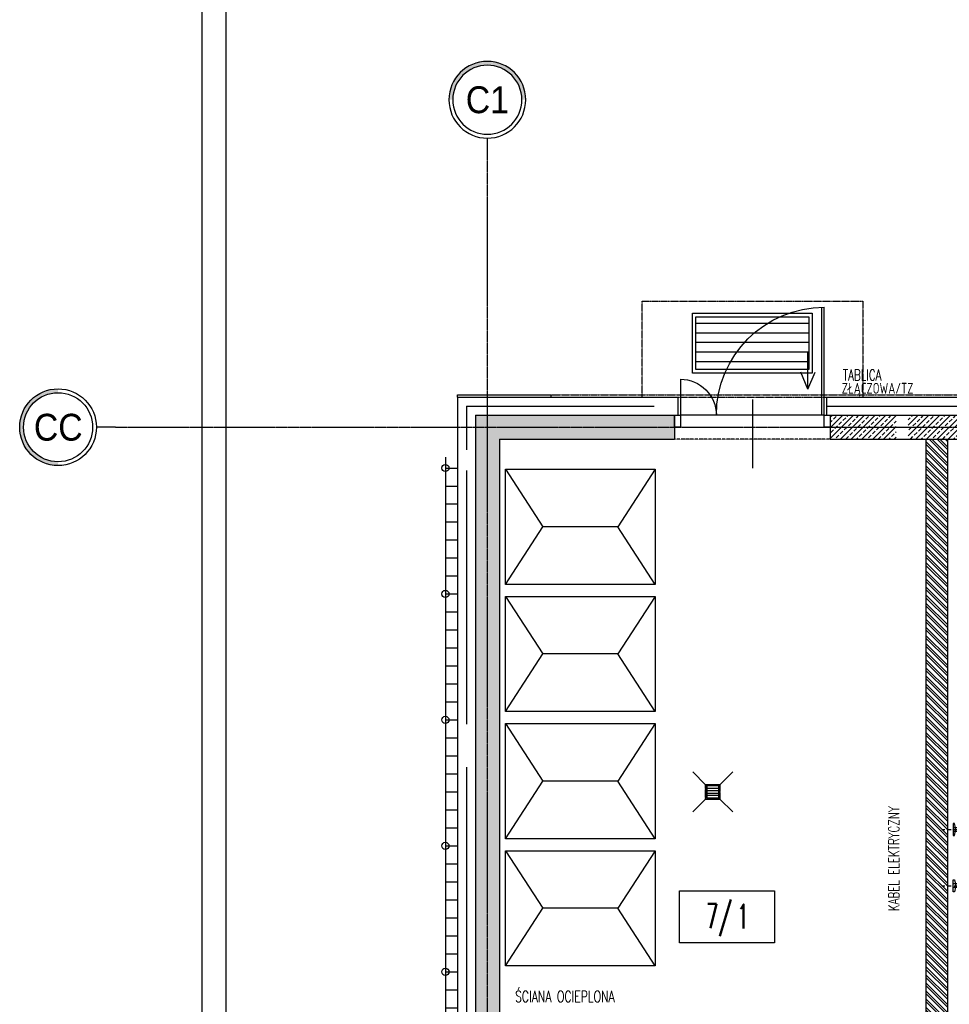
# Model space of a CAD drawing. Extents: x -7228 to 74941, y -112898 to 85621.
# Tile 66 of 256: x 50544 to 51319, y -66382 to -65561. Entities that reach past the tile are written whole.
import ezdxf
from ezdxf.enums import TextEntityAlignment as Align

# ---------------------------------------------------------------- set-up
doc = ezdxf.new("R2010")
doc.units = 0
for name, pattern in [('CENTER', [2, 1.25, -0.25, 0.25, -0.25]), ('DASHDOT', [1, 0.5, -0.25, 0, -0.25]), ('DASHED', [0.75, 0.5, -0.25]), ('DASHED2', [0.375, 0.25, -0.125])]:
    doc.linetypes.add(name, pattern=pattern)
doc.layers.get('0').update_dxf_attribs({"color": 101, "linetype": 'CONTINUOUS'})
for name, color, linetype in [('Drz---drzwi', 5, 'CONTINUOUS'), ('Ele-balustrada', 8, 'CONTINUOUS'), ('Fas-metal-widok', 8, 'CONTINUOUS'), ('Ins-el-opis', 232, 'CONTINUOUS'), ('Ins-kan', 54, 'CONTINUOUS'), ('Ins-went', 141, 'CONTINUOUS'), ('Opis-pom', 6, 'CONTINUOUS'), ('Opis_pom_ramka', 6, 'CONTINUOUS'), ('Os-osie glowne', 1, 'CENTER'), ('Os-osie-opis', 16, 'CONTINUOUS'), ('Pzt-chodniki', 8, 'CONTINUOUS'), ('Sc-beton', 7, 'CONTINUOUS'), ('Sc-beton-hatch', 86, 'CONTINUOUS'), ('Sc-cegla pustak', 42, 'CONTINUOUS'), ('Sc-cegla pustak-hatch', 8, 'CONTINUOUS'), ('Sc-izolacja term-styropian', 151, 'STYROPIAN-KA'), ('Sc-nadproza kon', 5, 'DASHED2'), ('Sch-opis', 51, 'CONTINUOUS'), ('W-idok nad', 5, 'DASHED2'), ('W-otwor-strop', 1, 'CONTINUOUS'), ('Wyp-meble', 155, 'CONTINUOUS')]:
    doc.layers.add(name, color=color, linetype=linetype)
doc.styles.add('dwg_opis duży', font='ARIAL.TTF', dxfattribs={"width": 0.9})
doc.styles.add('KA wymiar', font='romans.shx', dxfattribs={"width": 0.6})
doc.styles.add('ROMANS', font='romans', dxfattribs={"width": 0.85})
doc.linetypes.add('BATTING', pattern='A,0.0001,-0.1,[134,ltypeshp.shx,S=0.1,R=0,X=-0.1,Y=0],-0.2,[134,ltypeshp.shx,S=0.1,R=180,X=0.1,Y=0],-0.1', length=0.4001)
doc.linetypes.add('STYROPIAN-KA', pattern='A,0.0001,-0.1,[135,ltypeshp.shx,S=0.1,R=0,X=-0.1,Y=0],0,[135,ltypeshp.shx,S=0.1,R=180,X=0.1,Y=0],-0.1', length=0.2001)

# ---------------------------------------------------------------- blocks, each defined once
blk = doc.blocks.new('_dhgfkgh')
at = {"ltscale": 7}
for p, q in [((-23, -65), (34, -65)), ((-10, -123), (-99.98, -123)), ((-10, -125), (-100, -125))]:
    blk.add_line(p, q, dxfattribs=at)
for points in [[(0, -5), (0, 0), (-10, 0), (-10, -5)], [(0, -130), (0, -125), (-10, -125), (-10, -130)]]:
    blk.add_lwpolyline(points, close=True, dxfattribs=at)
for points in [[(-40, -5), (-10, -5)], [(-10, -125), (-10, -5)]]:
    blk.add_lwpolyline(points, dxfattribs=at)
for centre, radius, start, end in [((-10, -5), 30, 180, 270), ((-10, -125), 90, 90, 180)]:
    blk.add_arc(centre, radius, start, end)
blk = doc.blocks.new('_opis_osi')
blk.add_hatch(color=256).paths.add_polyline_path([(32, -32), (28.8, -32, -1), (-28.8, -32), (-32, -32, 1)])
for radius in [32, 28.8]:
    blk.add_circle((0, -32), radius)
at = {"style": 'dwg_opis duży', "width": 0.9}
blk.add_attdef('AXNAMEV', text='', height=22.4, rotation=90, dxfattribs=at).set_placement((0, -32), align=Align.MIDDLE_CENTER)
blk = doc.blocks.new('_opis_osi_liczbowy')
blk.add_hatch(color=256).paths.add_polyline_path([(32, 32), (32, 28.8, -1), (32, -28.8), (32, -32, 1)])
for radius in [32, 28.8]:
    blk.add_circle((32, 0), radius)
at = {"style": 'dwg_opis duży', "width": 0.9}
blk.add_attdef('AXNAMEH', text='', height=22.4, rotation=90, dxfattribs=at).set_placement((32, 0), align=Align.MIDDLE_CENTER)
blk = doc.blocks.new('_klamry_wyłazowe')
at = {"linetype": 'DASHDOT', "ltscale": 5, "flags": 128}
for points in [[(-9.41, 0), (20.36, 0)], [(-9.41, -47), (20.36, -47)]]:
    blk.add_lwpolyline(points, dxfattribs=at)
at = {"flags": 128}
for points in [[(0, 5), (0, -5), (1, -5, 0.199443), (1, 5)], [(0, -52), (0, -42), (1, -42, -0.199443), (1, -52)]]:
    blk.add_lwpolyline(points, format="xyb", close=True, dxfattribs=at)
at = {"linetype": 'DASHED', "ltscale": 0.1, "flags": 128}
for points in [[(0, 1.5), (1.91, 1.5)], [(0, -1.5), (1.91, -1.5)], [(1.91, -45.5), (0, -45.5)], [(1.91, -48.5), (0, -48.5)]]:
    blk.add_lwpolyline(points, dxfattribs=at)
at = {"flags": 128}
for points in [[(1.91, 1.5), (15, 1.5), (15, -48.5), (1.91, -48.5)], [(1.91, -1.5), (12, -1.5), (12, -45.5), (1.91, -45.5)]]:
    blk.add_lwpolyline(points, dxfattribs=at)
blk = doc.blocks.new('_STRZAŁKA_WENT')
for q in [(-6.02, -14.01), (0, -30.24), (6.02, -14.01)]:
    blk.add_line((0, 0), q)
blk = doc.blocks.new('_ODWODNIENIE_KRATKA')
for p, q in [((-12, 0), (-22.61, 10.61)), ((0, 0), (10.61, 10.61)), ((-11, -2.99), (-1, -2.99)), ((-1, -4.99), (-11, -4.99)), ((-11, -6.99), (-1, -6.99)), ((-22.61, -22.6), (-12, -11.99)), ((-1, -8.99), (-11, -8.99)), ((10.61, -22.6), (0, -11.99))]:
    blk.add_line(p, q)
for points in [[(0, -11.99), (0, 0), (-12, 0), (-12, -11.99)], [(-1, -10.99), (-1, -1), (-11, -1), (-11, -10.99)]]:
    blk.add_lwpolyline(points, close=True)
blk = doc.blocks.new('_wycieraczka')
at = {"linetype": 'Continuous', "ltscale": 5}
h = blk.add_hatch(dxfattribs=at)
h.set_pattern_fill('LINE', color=256, scale=2.5, angle=90, style=0)
h.set_pattern_definition([(90, (92070.9664, 493194.282), (-7.9375, 5e-16), [])])
h.paths.add_polyline_path([(3, -97), (47, -97), (47, -3), (3, -3)])
for points in [[(0, -100), (0, 0), (50, 0), (50, -100)], [(3, -97), (3, -3), (47, -3), (47, -97)]]:
    blk.add_lwpolyline(points, close=True, dxfattribs=at)
blk = doc.blocks.new('_opis_pom_metka')
at = {"layer": 'Opis_pom_ramka'}
blk.add_lwpolyline([(-33.13, 0), (32.87, 0), (32.87, -36), (-33.13, -36)], close=True, dxfattribs=at)
at = {"style": 'KA wymiar', "width": 0.6}
blk.add_attdef('KO/', text='', height=16.8, dxfattribs=at).set_placement((3.45, -25.87), align=Align.RIGHT)
blk.add_attdef('NR', (3.8, -26.16), '', height=16.8, dxfattribs=at)
blk = doc.blocks.new('_VSKJHKLFJH')
for p, q in [((0, 0), (0, -444)), ((0, -9), (10, -9)), ((0, -24), (10, -24)), ((0, -39), (10, -39)), ((0, -54), (10, -54)), ((0, -69), (10, -69)), ((0, -84), (10, -84)), ((0, -99), (10, -99)), ((0, -114), (10, -114)), ((0, -129), (10, -129)), ((0, -144), (10, -144)), ((0, -159), (10, -159)), ((0, -174), (10, -174)), ((0, -189), (10, -189)), ((0, -204), (10, -204)), ((0, -219), (10, -219)), ((0, -234), (10, -234)), ((0, -249), (10, -249)), ((0, -264), (10, -264)), ((0, -279), (10, -279)), ((0, -294), (10, -294)), ((0, -309), (10, -309)), ((0, -324), (10, -324)), ((0, -339), (10, -339)), ((0, -354), (10, -354)), ((0, -369), (10, -369)), ((0, -384), (10, -384)), ((0, -399), (10, -399)), ((0, -414), (10, -414)), ((0, -420), (0, -864)), ((0, -429), (10, -429)), ((0, -429), (10, -429)), ((0, -444), (10, -444)), ((0, -459), (10, -459)), ((0, -474), (10, -474)), ((0, -489), (10, -489)), ((0, -504), (10, -504)), ((0, -519), (10, -519)), ((0, -534), (10, -534)), ((0, -549), (10, -549)), ((0, -564), (10, -564)), ((0, -579), (10, -579)), ((0, -594), (10, -594)), ((0, -609), (10, -609)), ((0, -624), (10, -624)), ((0, -639), (10, -639)), ((0, -654), (10, -654)), ((0, -669), (10, -669)), ((0, -684), (10, -684)), ((0, -699), (10, -699)), ((0, -714), (10, -714)), ((0, -729), (10, -729)), ((0, -744), (10, -744)), ((0, -759), (10, -759)), ((0, -774), (10, -774)), ((0, -789), (10, -789)), ((0, -804), (10, -804)), ((0, -819), (10, -819)), ((0, -834), (10, -834)), ((0, -840), (0, -1100)), ((0, -849), (10, -849)), ((0, -849), (10, -849)), ((0, -864), (10, -864)), ((0, -879), (10, -879)), ((0, -894), (10, -894)), ((0, -909), (10, -909)), ((0, -924), (10, -924)), ((0, -939), (10, -939)), ((0, -954), (10, -954)), ((0, -969), (10, -969)), ((0, -984), (10, -984)), ((0, -999), (10, -999)), ((0, -1014), (10, -1014)), ((0, -1029), (10, -1029)), ((0, -1044), (10, -1044)), ((0, -1059), (10, -1059)), ((0, -1074), (10, -1074)), ((0, -1089), (10, -1089))]:
    blk.add_line(p, q)
for centre in [(0, -9), (0, -114), (0, -219), (0, -324), (0, -429), (0, -534), (0, -639), (0, -744), (0, -849), (0, -954), (0, -1059)]:
    blk.add_circle(centre, 3)

msp = doc.modelspace()

# ---------------------------------------------------------------- hatches: boundary and pattern name
at = {"layer": 'Sc-beton-hatch'}
h = msp.add_hatch(dxfattribs=at)
h.set_pattern_fill('ANSI33', color=256, style=0)
h.paths.add_polyline_path([(50933.547, -66520.509), (50923.547, -66520.509), (50923.547, -66635.551), (50933.547, -66635.551)])
h.paths.add_polyline_path([(50943.547, -66530.509), (51100.35, -66530.509), (51100.35, -66520.509), (50933.547, -66520.509), (50933.547, -66635.551), (50943.547, -66635.551)])
h.paths.add_polyline_path([(51100.35, -66510.509), (51066.108, -66510.509, -1), (51061.108, -66510.509), (50943.547, -66510.509), (50943.547, -65910.509), (51089.547, -65910.509), (51089.547, -65900.509), (50933.547, -65900.509), (50933.547, -66520.509), (51100.35, -66520.509)])
h.paths.add_polyline_path([(50933.547, -65900.509), (50923.547, -65900.509), (50923.547, -66520.509), (50933.547, -66520.509)])
h.paths.add_polyline_path([(51146.547, -66510.509), (51100.35, -66510.509), (51100.35, -66520.509), (51146.547, -66520.509)])
h.paths.add_polyline_path([(50933.547, -65890.509), (50923.547, -65890.509), (50923.547, -65900.509), (50933.547, -65900.509)])
h.paths.add_polyline_path([(51089.547, -65890.509), (50933.547, -65890.509), (50933.547, -65900.509), (51089.547, -65900.509)])
h.paths.add_polyline_path([(51070.901, -66528.969), (51070.901, -66512.048), (51088.151, -66512.048), (51088.151, -66528.969)], flags=9)
h.paths.add_polyline_path([(51070.901, -65908.969), (51070.901, -65892.048), (51088.151, -65892.048), (51088.151, -65908.969)], flags=9)
h.paths.add_polyline_path([(50925.087, -65918.228), (50942.008, -65918.228), (50942.008, -65935.478), (50925.087, -65935.478)], flags=9)
h.paths.add_polyline_path([(50925.087, -66146.051), (50942.008, -66146.051), (50942.008, -66163.301), (50925.087, -66163.301)], flags=9)
h.paths.add_polyline_path([(50925.087, -66165.558), (50942.008, -66165.558), (50942.008, -66182.808), (50925.087, -66182.808)], flags=9)
h.paths.add_polyline_path([(51146.547, -66530.509), (51146.547, -66520.509), (51100.35, -66520.509), (51100.35, -66530.509)])
h = msp.add_hatch(dxfattribs=at)
h.set_pattern_fill('ANSI33', color=256, style=0)
h.paths.add_polyline_path([(51274.547, -65910.509), (51274.547, -65900.509), (51219.547, -65900.509), (51219.547, -65910.509)])
h.paths.add_polyline_path([(51219.547, -65890.509), (51219.547, -65900.509), (51274.547, -65900.509), (51274.547, -65890.509)])
h.paths.add_polyline_path([(51284.547, -65900.509), (51284.547, -65910.509), (51327.547, -65910.509), (51327.547, -65900.509)])
h.paths.add_polyline_path([(51284.547, -65890.509), (51284.547, -65900.509), (51327.547, -65900.509), (51327.547, -65890.509)])
h.paths.add_polyline_path([(51335.047, -65890.509), (51335.047, -65900.509), (51357.547, -65900.509), (51357.547, -65890.509)])
h.paths.add_polyline_path([(51357.547, -65910.509), (51357.547, -65900.509), (51335.047, -65900.509), (51335.047, -65910.509)])
at = {"layer": 'Sc-cegla pustak-hatch'}
h = msp.add_hatch(dxfattribs=at)
h.set_pattern_fill('ANSI32', color=256, scale=0.5, angle=90, style=0)
h.paths.add_polyline_path([(51317.547, -66484.509), (51299.547, -66484.509), (51299.547, -66510.509), (51317.547, -66510.509)])
h.paths.add_polyline_path([(51317.547, -66452.48), (51299.547, -66459.727), (51299.547, -66484.509), (51317.547, -66484.509)])
h.paths.add_polyline_path([(51317.547, -65910.509), (51299.547, -65910.509), (51299.547, -66459.727), (51317.547, -66452.48)])
h.paths.add_polyline_path([(51300.58, -65918.228), (51316.515, -65918.228), (51316.515, -65935.478), (51300.58, -65935.478)], flags=24)
h.paths.add_polyline_path([(51298.888, -66165.558), (51314.824, -66165.558), (51314.824, -66182.808), (51298.888, -66182.808)], flags=9)
h.paths.add_polyline_path([(51298.493, -66146.051), (51314.429, -66146.051), (51314.429, -66163.301), (51298.493, -66163.301)], flags=9)
at = {"layer": 'W-otwor-strop'}
msp.add_hatch(color=256, dxfattribs=at).paths.add_polyline_path([(51115.547, -66198.519), (51115.547, -66210.509), (51116.547, -66199.52), (51127.547, -66198.519)])

# ---------------------------------------------------------------- linework, layer by layer
at = {"layer": 'Fas-metal-widok'}
msp.add_lwpolyline([(50908.547, -65875.509), (50908.547, -65873.509), (50986.547, -65873.509), (50986.547, -65875.509)], dxfattribs=at)
at = {"layer": 'Fas-metal-widok', "linetype": 'DASHED', "ltscale": 0.5}
msp.add_lwpolyline([(50986.547, -65873.509), (52030.547, -65873.509)], dxfattribs=at)
at = {"layer": 'Os-osie glowne'}
for points in [[(50933.547, -67275.509), (50933.547, -65675.509)], [(50623.547, -65900.509), (52308.547, -65900.509)]]:
    msp.add_lwpolyline(points, dxfattribs=at)
at = {"layer": 'Os-osie-opis'}
for points in [[(50933.547, -65675.509), (50933.547, -65659.509)], [(50623.547, -65900.509), (50607.547, -65900.509)]]:
    msp.add_lwpolyline(points, dxfattribs=at)
at = {"layer": 'Pzt-chodniki'}
for points in [[(50695.547, -62823.509), (50695.547, -67230.509)], [(50715.547, -62843.509), (50715.547, -67210.509)]]:
    msp.add_lwpolyline(points, dxfattribs=at)
at = {"layer": 'Sc-beton'}
for points in [[(50923.547, -65890.509), (50923.547, -67060.509)], [(50923.547, -65890.509), (51089.547, -65890.509)], [(51089.547, -65890.509), (51089.547, -65910.509)], [(51219.547, -65890.509), (51357.547, -65890.509)], [(51219.547, -65890.509), (51219.547, -65910.509)], [(50943.547, -65910.509), (50943.547, -66510.509)], [(50943.547, -65910.509), (51089.547, -65910.509)], [(51219.547, -65910.509), (51357.547, -65910.509)]]:
    msp.add_lwpolyline(points, dxfattribs=at)
at = {"layer": 'Sc-cegla pustak'}
for points in [[(51299.547, -66510.509), (51299.547, -65910.509)], [(51317.547, -66510.509), (51317.547, -65910.509)]]:
    msp.add_lwpolyline(points, dxfattribs=at)
at = {"layer": 'Sc-izolacja term-styropian', "linetype": 'ByBlock'}
for points in [[(50908.547, -65875.509), (50908.547, -67075.509)], [(50908.547, -65875.509), (51092.547, -65875.509)], [(51092.547, -65890.509), (51092.547, -65875.509)], [(51216.547, -65875.509), (51360.547, -65875.509)], [(51216.547, -65890.509), (51216.547, -65875.509)]]:
    msp.add_lwpolyline(points, dxfattribs=at)
at = {"layer": 'Sc-izolacja term-styropian', "linetype": 'BATTING', "ltscale": 0.35}
for points in [[(50916.047, -65883.009), (50916.047, -65919.479)], [(50916.047, -65883.009), (51072.75, -65883.009)], [(51216.547, -65883.009), (51360.547, -65883.009)], [(50916.047, -65936.603), (50916.047, -66148.036)], [(50916.047, -66183.933), (50916.047, -66824.578)]]:
    msp.add_lwpolyline(points, dxfattribs=at)
at = {"layer": 'Sc-nadproza kon', "linetype": 'DASHDOT', "ltscale": 0.5}
msp.add_lwpolyline([(51219.547, -65910.509), (51089.547, -65910.509)], dxfattribs=at)
at = {"layer": 'W-idok nad'}
for points in [[(51062.547, -65875.509), (51062.547, -65795.509), (51246.547, -65795.509), (51246.547, -65795.509), (51246.547, -65875.509)], [(51092.547, -65875.509), (51216.547, -65875.509)]]:
    msp.add_lwpolyline(points, dxfattribs=at)
at = {"layer": 'W-otwor-strop', "linetype": 'DASHED', "ltscale": 0.5}
msp.add_lwpolyline([(51115.547, -66198.519), (51127.547, -66198.519), (51127.547, -66210.509), (51115.547, -66210.509)], close=True, dxfattribs=at)
msp.add_lwpolyline([(51127.547, -66198.519), (51116.547, -66199.52), (51115.547, -66210.509)], dxfattribs=at)
at = {"layer": 'Wyp-meble'}
for points in [[(51073.547, -66031.509), (50948.547, -66031.509), (50948.547, -65935.509), (51073.547, -65935.509)], [(51073.547, -66137.509), (50948.547, -66137.509), (50948.547, -66041.509), (51073.547, -66041.509)], [(51073.547, -66243.509), (50948.547, -66243.509), (50948.547, -66147.509), (51073.547, -66147.509)], [(51073.547, -66349.509), (50948.547, -66349.509), (50948.547, -66253.509), (51073.547, -66253.509)]]:
    msp.add_lwpolyline(points, close=True, dxfattribs=at)
for points in [[(50948.547, -65935.509), (50979.797, -65983.509)], [(51073.547, -65935.509), (51042.297, -65983.509)], [(50948.547, -66031.509), (50979.797, -65983.509)], [(51042.297, -65983.509), (50979.797, -65983.509)], [(51073.547, -66031.509), (51042.297, -65983.509)], [(50948.547, -66041.509), (50979.797, -66089.509)], [(51073.547, -66041.509), (51042.297, -66089.509)], [(50948.547, -66137.509), (50979.797, -66089.509)], [(51042.297, -66089.509), (50979.797, -66089.509)], [(51073.547, -66137.509), (51042.297, -66089.509)], [(50948.547, -66147.509), (50979.797, -66195.509)], [(51073.547, -66147.509), (51042.297, -66195.509)], [(50948.547, -66243.509), (50979.797, -66195.509)], [(51042.297, -66195.509), (50979.797, -66195.509)], [(51073.547, -66243.509), (51042.297, -66195.509)], [(50948.547, -66253.509), (50979.797, -66301.509)], [(51073.547, -66253.509), (51042.297, -66301.509)], [(50948.547, -66349.509), (50979.797, -66301.509)], [(51042.297, -66301.509), (50979.797, -66301.509)], [(51073.547, -66349.509), (51042.297, -66301.509)]]:
    msp.add_lwpolyline(points, dxfattribs=at)

# ---------------------------------------------------------------- block references
at = {"layer": 'Drz---drzwi', "xscale": -1, "rotation": 90}
msp.add_blockref('_dhgfkgh', (51089.547, -65900.509), dxfattribs=at)
at = {"layer": 'Ele-balustrada'}
msp.add_blockref('_klamry_wyłazowe', (51322.024, -66235.735), dxfattribs=at)
at = {"layer": 'Fas-metal-widok'}
msp.add_blockref('_VSKJHKLFJH', (50898.547, -65925.509), dxfattribs=at)
at = {"layer": 'Ins-kan', "rotation": 180}
msp.add_blockref('_ODWODNIENIE_KRATKA', (51115.547, -66210.509), dxfattribs=at)
at = {"layer": 'Ins-went', "rotation": 180}
msp.add_blockref('_STRZAŁKA_WENT', (51200.858, -65868.751), dxfattribs=at)
at = {"layer": 'Opis-pom'}
ref = msp.add_blockref('_opis_pom_metka', (51133.477, -66287.026), dxfattribs=dict(at, xscale=1.2, yscale=1.2, zscale=1.2))
ref.add_attrib('KO/', '7/', dxfattribs={"layer": '0', "height": 20.16, "style": 'KA wymiar', "width": 0.6}).set_placement((51137.703, -66318.067), align=Align.RIGHT)
ref.add_attrib('NR', '1', (51141.587, -66318.423), dxfattribs={"layer": '0', "height": 20.16, "style": 'KA wymiar', "width": 0.6})
at = {"layer": 'Os-osie-opis'}
ref = msp.add_blockref('_opis_osi_liczbowy', (50933.547, -65659.509), dxfattribs=dict(at, xscale=-1, rotation=270))
ref.add_attrib('AXNAMEH', 'C1', dxfattribs={"layer": '0', "height": 22.4, "style": 'dwg_opis duży', "width": 0.9}).set_placement((50933.547, -65627.524), align=Align.MIDDLE_CENTER)
ref = msp.add_blockref('_opis_osi', (50607.547, -65900.509), dxfattribs=dict(at, rotation=270))
ref.add_attrib('AXNAMEV', 'CC', dxfattribs={"layer": '0', "height": 22.4, "style": 'dwg_opis duży', "width": 0.9}).set_placement((50575.712, -65900.509), align=Align.MIDDLE_CENTER)
at = {"layer": 'Wyp-meble', "rotation": 90}
msp.add_blockref('_wycieraczka', (51104.547, -65855.509), dxfattribs=at)

# ---------------------------------------------------------------- texts
at = {"layer": 'Ins-el-opis', "style": 'ROMANS', "width": 0.7}
for s, p in [('TABLICA ', (51230.07, -65861.481)), ('ZŁĄCZOWA/TZ', (51229.076, -65872.525))]:
    msp.add_text(s, height=9, dxfattribs=at).set_placement(p)
msp.add_text('KABEL ELEKTRYCZNY', height=9, rotation=90, dxfattribs=at).set_placement((51277.057, -66303.973))
at = {"layer": 'Sch-opis', "style": 'ROMANS', "width": 0.7}
msp.add_text('ŚCIANA OCIEPLONA', height=9.45, dxfattribs=at).set_placement((50956.68, -66379.798))

doc.saveas('drawing.dxf')
